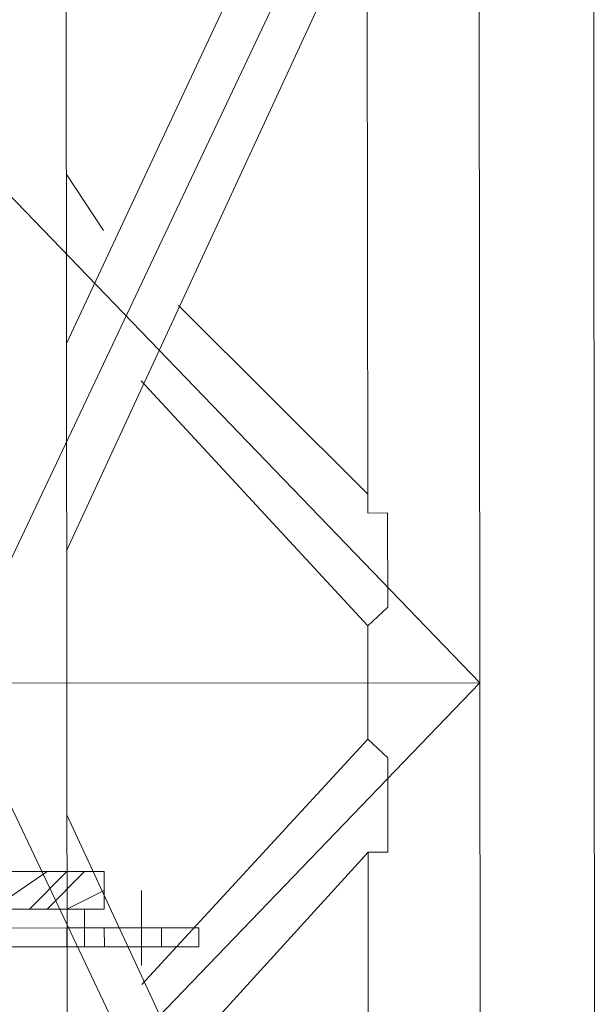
# Model space of a CAD drawing. Header units: inches. Extents: x -5850 to 5646, y 8947 to 13007.
# Tile 232 of 256: x -3933 to -3920, y 11055 to 11077. Entities that reach past the tile are written whole.
import ezdxf

# ---------------------------------------------------------------- set-up
doc = ezdxf.new("R2010")
doc.units = ezdxf.units.IN
doc.header["$MEASUREMENT"] = 0
doc.layers.add('at_Entity', color=7, linetype='Continuous')

msp = doc.modelspace()

# ---------------------------------------------------------------- linework, layer by layer
at = {"layer": 'at_Entity', "color": 7, "lineweight": 20}
for p, q in [((-3946.92, 11086.684), (-3922.863, 11061.779)), ((-3922.885, 11086.706), (-3934.685, 11061.769)), ((-3932.12, 11061.771), (-3932.142, 11086.698)), ((-3922.863, 11061.779), (-3922.885, 11086.706)), ((-3920.298, 11061.782), (-3920.32, 11086.708)), ((-3932.127, 11069.377), (-3925.392, 11083.748)), ((-3932.123, 11064.732), (-3923.719, 11082.902)), ((-3925.388, 11079.097), (-3925.376, 11066.004)), ((-3932.13, 11073.18), (-3931.293, 11071.91)), ((-3932.128, 11070.225), (-3932.127, 11069.801)), ((-3929.618, 11070.227), (-3925.376, 11066.004)), ((-3930.453, 11068.537), (-3925.374, 11063.049)), ((-3925.376, 11066.004), (-3925.376, 11065.58)), ((-3925.376, 11065.58), (-3924.93, 11065.581)), ((-3924.93, 11065.581), (-3924.928, 11063.473)), ((-3924.928, 11063.473), (-3925.374, 11063.049)), ((-3925.374, 11063.049), (-3925.373, 11061.777)), ((-3946.898, 11061.758), (-3922.863, 11061.779)), ((-3922.863, 11061.779), (-3946.875, 11036.837)), ((-3934.685, 11061.769), (-3922.841, 11036.858)), ((-3932.098, 11036.85), (-3932.12, 11061.771)), ((-3925.373, 11061.777), (-3925.371, 11060.511)), ((-3922.841, 11036.858), (-3922.863, 11061.779)), ((-3920.276, 11036.861), (-3920.298, 11061.782)), ((-3925.371, 11060.511), (-3925.372, 11060.935)), ((-3925.371, 11060.511), (-3930.441, 11055.02)), ((-3930.441, 11055.02), (-3925.371, 11060.511)), ((-3924.925, 11060.093), (-3925.371, 11060.511)), ((-3925.371, 11060.511), (-3924.925, 11060.093)), ((-3924.923, 11057.98), (-3924.925, 11060.093)), ((-3924.925, 11060.093), (-3924.923, 11057.98)), ((-3923.681, 11040.661), (-3932.117, 11058.816)), ((-3929.603, 11053.331), (-3925.369, 11057.98)), ((-3925.369, 11057.556), (-3925.369, 11057.98)), ((-3925.369, 11057.556), (-3925.369, 11057.98)), ((-3925.369, 11057.98), (-3924.923, 11057.98)), ((-3924.923, 11057.98), (-3925.369, 11057.98)), ((-3925.369, 11057.98), (-3925.369, 11057.556)), ((-3931.726, 11057.55), (-3935.518, 11057.547)), ((-3931.28, 11057.55), (-3931.726, 11057.55)), ((-3931.279, 11056.708), (-3931.28, 11057.55)), ((-3925.369, 11057.556), (-3925.357, 11044.462)), ((-3931.725, 11056.708), (-3933.788, 11056.706)), ((-3931.279, 11056.708), (-3931.725, 11056.708)), ((-3931.725, 11056.284), (-3931.725, 11056.708)), ((-3933.788, 11056.282), (-3932.115, 11056.284)), ((-3932.115, 11056.284), (-3932.115, 11055.86)), ((-3932.115, 11056.284), (-3931.725, 11056.284)), ((-3931.725, 11056.284), (-3929.996, 11056.286)), ((-3931.724, 11055.86), (-3931.725, 11056.284)), ((-3931.278, 11055.861), (-3931.279, 11056.285)), ((-3929.996, 11056.286), (-3929.16, 11056.287)), ((-3929.996, 11055.862), (-3929.996, 11056.286)), ((-3929.159, 11055.863), (-3929.16, 11056.287)), ((-3933.788, 11055.859), (-3932.115, 11055.86)), ((-3932.115, 11055.86), (-3931.724, 11055.86)), ((-3931.724, 11055.86), (-3929.996, 11055.862)), ((-3929.996, 11055.862), (-3929.159, 11055.863))]:
    msp.add_line(p, q, dxfattribs=at)
at = {"layer": 'at_Entity', "color": 3, "lineweight": 20}
for p, q in [((-3933.788, 11056.706), (-3932.562, 11057.549)), ((-3932.952, 11056.707), (-3932.116, 11057.55)), ((-3932.562, 11056.707), (-3931.726, 11057.55)), ((-3932.116, 11056.708), (-3931.279, 11057.127)), ((-3930.443, 11057.127), (-3930.442, 11055.443)), ((-3931.724, 11055.86), (-3931.725, 11056.284))]:
    msp.add_line(p, q, dxfattribs=at)

doc.saveas('drawing.dxf')
